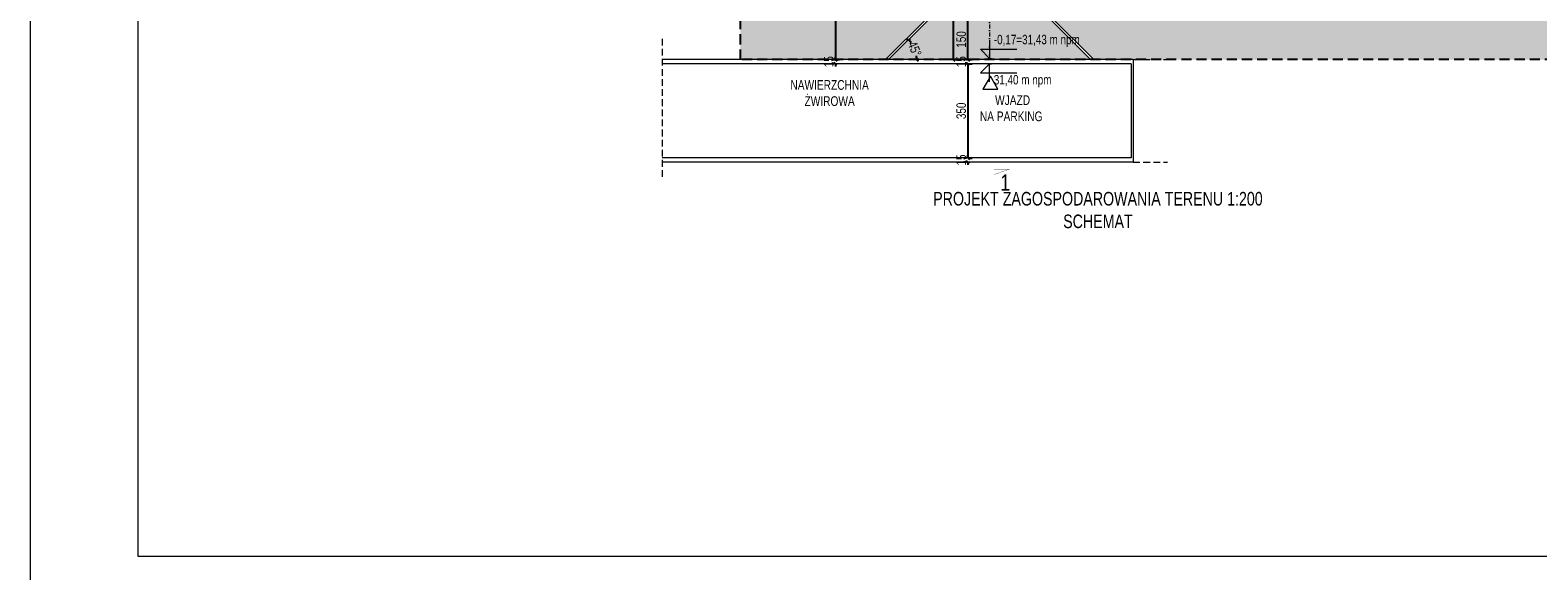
# Model space of a CAD drawing. Header units: inches. Extents: x 43593 to 117387, y -66787 to -26237.
# Tile 206 of 256: x 43593 to 49191, y -32206 to -30199. Entities that reach past the tile are written whole.
import ezdxf

# ---------------------------------------------------------------- set-up
doc = ezdxf.new("R2010")
doc.units = ezdxf.units.IN
doc.header["$MEASUREMENT"] = 0
doc.linetypes.add('DASHDOT', pattern=[1, 0.5, -0.25, 0, -0.25])
doc.linetypes.add('HIDDEN', pattern=[0.375, 0.25, -0.125])
doc.layers.get('0').update_dxf_attribs({"lineweight": 0})
doc.layers.get('Defpoints').update_dxf_attribs({"lineweight": 0})
for name, color, linetype, lineweight in [('--opisy', 7, 'Continuous', 0), ('p--koty wysok.-teren', 7, 'Continuous', 0), ('p--linia przekroju I-AB', 116, 'Continuous', 40), ('p--obrzeże bet.', 252, 'Continuous', 0), ('p--szraf trawa', 104, 'Continuous', 0), ('p--szraf-podjazd', 251, 'Continuous', 0), ('p--wymiary-1-200', 7, 'Continuous', 0), ('p--wymiary-1-50', 5, 'Continuous', 0)]:
    doc.layers.add(name, color=color, linetype=linetype, lineweight=lineweight)
doc.layers.add('--trawa-zakres', color=94, linetype='Continuous')
doc.styles.add('1-100', font='arial.ttf', dxfattribs={"width": 0.75, "height": 18})
doc.styles.add('1-200', font='arial.ttf', dxfattribs={"width": 0.75, "height": 35})
doc.styles.get("Standard").update_dxf_attribs({"font": 'arial.ttf', "width": 0.75})
doc.dimstyles.new('1-200', dxfattribs={"dimtxt": 35, "dimasz": 10, "dimexe": 15, "dimexo": 10, "dimgap": 0.09, "dimtad": 0, "dimdsep": 46, "dimtxsty": '1-200', "dimblk": 'OBLIQUE', "dimcen": 0.09, "dimadec": 0, "dimazin": 0, "dimtfac": 1, "dimtdec": 4, "dimtix": 1, "dimtofl": 0, "dimtmove": 0, "dimatfit": 3, "dimldrblk": 'OBLIQUE', "dimfxl": 15, "dimfxlon": 1, "dimtvp": 0.7, "dimtolj": 1, "dimtzin": 0, "dimarcsym": 0})

# ---------------------------------------------------------------- blocks, each defined once
blk = doc.blocks.new('kota wykoń')
for p, q in [((0, 25), (0, 0)), ((0, 0), (-12.5, 12.5)), ((-12.5, 12.5), (37.5, 12.5))]:
    blk.add_line(p, q)
at = {"lineweight": 0}
blk.add_line((-2.5, 0), (2.5, 0), dxfattribs=at)
blk = doc.blocks.new('_OBLIQUE')
at = {"color": 0, "linetype": 'ByBlock', "lineweight": -2}
for p, q in [((-0.5, -0.5), (0.5, 0.5)), ((0, 0), (0, 0))]:
    blk.add_line(p, q, dxfattribs=at)
blk = doc.blocks.new('*D1142')
at = {"layer": 'Defpoints', "color": 0}
for p in [(47075.1, -30158.8), (47106.2, -30158.8), (47106.2, -30308.8)]:
    blk.add_point(p, dxfattribs=at)
at = {"layer": 'p--wymiary-1-200', "color": 0, "lineweight": -2}
for p, q in [((47090.1, -30158.8), (47060.1, -30158.8)), ((47075.1, -30308.8), (47075.1, -30158.8)), ((47090.1, -30308.8), (47060.1, -30308.8))]:
    blk.add_line(p, q, dxfattribs=at)
at = {"layer": 'p--wymiary-1-200', "color": 0, "lineweight": -2, "xscale": 10, "yscale": 10, "zscale": 10}
for p, rotation in [((47075.1, -30158.8), 90), ((47075.1, -30308.8), 270)]:
    blk.add_blockref('_OBLIQUE', p, dxfattribs=dict(at, rotation=rotation))
at = {"layer": 'p--wymiary-1-200', "color": 0, "linetype": 'Continuous', "ltscale": 8, "insert": (47050.1, -30233.8), "char_height": 35, "attachment_point": 5, "rotation": 90, "style": '1-200'}
blk.add_mtext('\\A1;150', dxfattribs=at)
blk = doc.blocks.new('*D1145')
at = {"layer": 'Defpoints', "color": 0}
for p in [(47021.6, -28225.8), (47071.3, -28225.8), (47056.7, -30308.8)]:
    blk.add_point(p, dxfattribs=at)
at = {"layer": 'p--wymiary-1-200', "color": 0, "lineweight": -2}
for p, q in [((47036.6, -28225.8), (47006.6, -28225.8)), ((47021.6, -30308.8), (47021.6, -28225.8)), ((47036.6, -30308.8), (47006.6, -30308.8))]:
    blk.add_line(p, q, dxfattribs=at)
at = {"layer": 'p--wymiary-1-200', "color": 0, "lineweight": -2, "xscale": 10, "yscale": 10, "zscale": 10}
for p, rotation in [((47021.6, -28225.8), 90), ((47021.6, -30308.8), 270)]:
    blk.add_blockref('_OBLIQUE', p, dxfattribs=dict(at, rotation=rotation))
at = {"layer": 'p--wymiary-1-200', "color": 0, "linetype": 'Continuous', "ltscale": 8, "insert": (46996.6, -29267.3), "char_height": 35, "attachment_point": 5, "rotation": 90, "style": '1-200'}
blk.add_mtext('\\A1;2083', dxfattribs=at)
blk = doc.blocks.new('*D1155')
at = {"layer": 'Defpoints', "color": 0}
for p in [(46930.6, -30158.8), (46881.4, -30281.7), (45939.3, -30308.8), (46780.6, -30308.8), (48239.5, -30308.8)]:
    blk.add_point(p, dxfattribs=at)
at = {"layer": 'p--wymiary-1-200', "color": 0, "lineweight": -2}
for start, end in [(37.1069, 45), (0, 7.8931)]:
    blk.add_arc((46780.6, -30308.8), 104.4, start, end, dxfattribs=at)
at = {"layer": 'p--wymiary-1-200', "color": 0, "lineweight": -2, "xscale": 10, "yscale": 10, "zscale": 10}
for p, rotation in [((46854.4, -30235), 135), ((46885, -30308.8), 269.9999999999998)]:
    blk.add_blockref('_OBLIQUE', p, dxfattribs=dict(at, rotation=rotation))
at = {"layer": 'p--wymiary-1-200', "color": 0, "linetype": 'Continuous', "ltscale": 8, "insert": (46877, -30268.8), "char_height": 35, "attachment_point": 5, "rotation": 292.5, "style": '1-200'}
blk.add_mtext('\\A1;45%%d', dxfattribs=at)
blk = doc.blocks.new('*D1157')
at = {"layer": 'Defpoints', "color": 0}
for p in [(46607.8, -29343.8), (46583.3, -30308.8), (46607.8, -30308.8)]:
    blk.add_point(p, dxfattribs=at)
at = {"layer": 'p--wymiary-1-200', "color": 0, "lineweight": -2}
for p, q in [((46597.8, -29343.8), (46568.3, -29343.8)), ((46583.3, -29343.8), (46583.3, -30308.8)), ((46597.8, -30308.8), (46568.3, -30308.8))]:
    blk.add_line(p, q, dxfattribs=at)
at = {"layer": 'p--wymiary-1-200', "color": 0, "lineweight": -2, "xscale": 10, "yscale": 10, "zscale": 10}
for p, rotation in [((46583.3, -29343.8), 90), ((46583.3, -30308.8), 270)]:
    blk.add_blockref('_OBLIQUE', p, dxfattribs=dict(at, rotation=rotation))
at = {"layer": 'p--wymiary-1-200', "color": 0, "linetype": 'Continuous', "ltscale": 8, "insert": (46558.3, -29826.3), "char_height": 35, "attachment_point": 5, "rotation": 90, "style": '1-200'}
blk.add_mtext('\\A1;965', dxfattribs=at)
blk = doc.blocks.new('*D1158')
at = {"layer": 'Defpoints', "color": 0}
for p in [(45939.3, -30308.8), (46583.3, -30323.8), (46588.3, -30323.8)]:
    blk.add_point(p, dxfattribs=at)
at = {"layer": 'p--wymiary-1-200', "color": 0, "lineweight": -2}
for p, q in [((46568.3, -30308.8), (46598.3, -30308.8)), ((46578.3, -30323.8), (46568.3, -30323.8)), ((46583.3, -30308.8), (46583.3, -30298.8)), ((46583.3, -30323.8), (46583.3, -30333.8))]:
    blk.add_line(p, q, dxfattribs=at)
at = {"layer": 'p--wymiary-1-200', "color": 0, "lineweight": -2, "xscale": 10, "yscale": 10, "zscale": 10}
for p, rotation in [((46583.3, -30308.8), 270), ((46583.3, -30323.8), 90)]:
    blk.add_blockref('_OBLIQUE', p, dxfattribs=dict(at, rotation=rotation))
at = {"layer": 'p--wymiary-1-200', "color": 0, "linetype": 'Continuous', "ltscale": 8, "insert": (46558.3, -30316.3), "char_height": 35, "attachment_point": 5, "rotation": 90, "style": '1-200'}
blk.add_mtext('\\A1;15', dxfattribs=at)
blk = doc.blocks.new('*D2414')
at = {"layer": 'Defpoints', "color": 0}
for p in [(47060.1, -30308.8), (47060.1, -30323.8), (47075.1, -30323.8)]:
    blk.add_point(p, dxfattribs=at)
at = {"layer": 'p--wymiary-1-200', "color": 0, "lineweight": -2}
for p, q in [((47070.1, -30308.8), (47090.1, -30308.8)), ((47070.1, -30323.8), (47090.1, -30323.8)), ((47075.1, -30308.8), (47075.1, -30298.8)), ((47075.1, -30323.8), (47075.1, -30333.8))]:
    blk.add_line(p, q, dxfattribs=at)
at = {"layer": 'p--wymiary-1-200', "color": 0, "lineweight": -2, "xscale": 10, "yscale": 10, "zscale": 10}
for p, rotation in [((47075.1, -30308.8), 270), ((47075.1, -30323.8), 90)]:
    blk.add_blockref('_OBLIQUE', p, dxfattribs=dict(at, rotation=rotation))
at = {"layer": 'p--wymiary-1-200', "color": 0, "linetype": 'Continuous', "ltscale": 8, "insert": (47050.1, -30316.3), "char_height": 35, "attachment_point": 5, "rotation": 90, "style": '1-200'}
blk.add_mtext('\\A1;15', dxfattribs=at)
blk = doc.blocks.new('*D2415')
at = {"layer": 'Defpoints', "color": 0}
for p in [(47070.1, -30323.8), (47070.1, -30673.8), (47075.1, -30673.8)]:
    blk.add_point(p, dxfattribs=at)
at = {"layer": 'p--wymiary-1-200', "color": 0, "lineweight": -2}
for p, q in [((47075.1, -30323.8), (47075.1, -30673.8)), ((47080.1, -30323.8), (47090.1, -30323.8)), ((47080.1, -30673.8), (47090.1, -30673.8))]:
    blk.add_line(p, q, dxfattribs=at)
at = {"layer": 'p--wymiary-1-200', "color": 0, "lineweight": -2, "xscale": 10, "yscale": 10, "zscale": 10}
for p, rotation in [((47075.1, -30323.8), 90), ((47075.1, -30673.8), 270)]:
    blk.add_blockref('_OBLIQUE', p, dxfattribs=dict(at, rotation=rotation))
at = {"layer": 'p--wymiary-1-200', "color": 0, "linetype": 'Continuous', "ltscale": 8, "insert": (47050.1, -30498.8), "char_height": 35, "attachment_point": 5, "rotation": 90, "style": '1-200'}
blk.add_mtext('\\A1;350', dxfattribs=at)
blk = doc.blocks.new('*D2416')
at = {"layer": 'Defpoints', "color": 0}
for p in [(47080.1, -30673.8), (47075.1, -30688.8), (47080.1, -30688.8)]:
    blk.add_point(p, dxfattribs=at)
at = {"layer": 'p--wymiary-1-200', "color": 0, "lineweight": -2}
for p, q in [((47070.1, -30673.8), (47060.1, -30673.8)), ((47075.1, -30673.8), (47075.1, -30663.8)), ((47070.1, -30688.8), (47060.1, -30688.8)), ((47075.1, -30688.8), (47075.1, -30698.8))]:
    blk.add_line(p, q, dxfattribs=at)
at = {"layer": 'p--wymiary-1-200', "color": 0, "lineweight": -2, "xscale": 10, "yscale": 10, "zscale": 10}
for p, rotation in [((47075.1, -30673.8), 270), ((47075.1, -30688.8), 90)]:
    blk.add_blockref('_OBLIQUE', p, dxfattribs=dict(at, rotation=rotation))
at = {"layer": 'p--wymiary-1-200', "color": 0, "linetype": 'Continuous', "ltscale": 8, "insert": (47050.1, -30681.3), "char_height": 35, "attachment_point": 5, "rotation": 90, "style": '1-200'}
blk.add_mtext('\\A1;15', dxfattribs=at)

msp = doc.modelspace()

# ---------------------------------------------------------------- hatches: boundary and pattern name
at = {"layer": 'p--szraf trawa'}
h = msp.add_hatch(dxfattribs=at)
h.set_pattern_fill('26-Posypka z piasku', color=256, scale=50)
h.set_pattern_definition([(10, (-19481.704, 14252.21), (15.937785, 53.581592), [0, -50]), (12, (-19466.704, 14227.21), (4.27663, 52.026055), [0, -50]), (-3, (-19501.704, 14217.21), (27.582536, 48.623078), [0, -75]), (-82, (-19496.704, 14224.71), (59.25552, -62.36011), [0, -25]), (23, (-19501.7, 14219.71), (54.93103, 126.52107), [0, -40]), (58, (-19511.704, 14207.21), (60.945147, 50.3556256), [0, -30]), (79, (-19511.704, 14237.21), (-37.494908, 42.943356), [0, -15]), (40, (-19481.704, 14252.21), (-12.98827, 54.371912), [0, -50]), (92, (-19466.704, 14227.21), (-50.493034, 13.245888), [0, -50]), (-43, (-19501.704, 14217.21), (52.38376, 19.517726), [0, -75]), (-12, (-19496.704, 14224.71), (78.865917, 34.353562), [0, -25]), (63, (-19501.7, 14219.71), (-39.24657, 132.22975), [0, -45]), (6, (-19511.704, 14207.21), (77.202354, -17.023413), [0, -30]), (138, (-19511.704, 14237.21), (-56.120946, -10.021946), [0, -15])])
edge = h.paths.add_edge_path()
edge.add_line((49311.061, -30308.269), (49311.061, -27675.769))
edge.add_line((49311.061, -27675.769), (46230.361, -27675.769))
edge.add_line((46230.361, -27675.769), (46230.361, -30308.269))
edge.add_line((46230.361, -30308.269), (46769.247, -30308.769))
edge.add_line((46769.247, -30308.769), (46922.561, -30155.455))
edge.add_line((46922.561, -30155.455), (46922.561, -29485.769))
edge.add_arc((46780.561, -29485.769), 142, 0, 90)
edge.add_line((46780.561, -29343.769), (46322.561, -29343.769))
edge.add_line((46322.561, -29343.769), (46322.561, -28217.769))
edge.add_line((46322.561, -28217.769), (47388.561, -28217.769))
edge.add_line((47388.561, -28217.769), (47388.561, -28461.669))
edge.add_line((47388.561, -28461.669), (47830.561, -28461.669))
edge.add_line((47830.561, -28461.669), (47830.561, -28175.769))
edge.add_line((47830.561, -28175.769), (48511.061, -28175.769))
edge.add_line((48511.061, -28175.769), (48511.061, -29258.269))
edge.add_line((48511.061, -29258.269), (47830.561, -29258.269))
edge.add_line((47830.561, -29258.269), (47830.561, -28864.369))
edge.add_line((47830.561, -28864.369), (47737.961, -28864.369))
edge.add_line((47737.961, -28864.369), (47737.961, -28673.669))
edge.add_line((47737.961, -28673.669), (47388.561, -28673.669))
edge.add_line((47388.561, -28673.669), (47388.561, -29490.769))
edge.add_line((47388.561, -29490.769), (47475.561, -29490.769))
edge.add_line((47475.561, -29490.769), (47475.561, -29985.269))
edge.add_line((47475.561, -29985.269), (47738.561, -29985.269))
edge.add_line((47738.561, -29985.269), (47738.561, -30151.269))
edge.add_line((47738.561, -30151.269), (47388.561, -30151.269))
edge.add_line((47388.561, -30151.269), (47388.561, -30155.455))
edge.add_line((47388.561, -30155.455), (47541.875, -30308.769))
edge.add_line((47541.875, -30308.769), (49311.061, -30308.269))
edge.add_line((49311.061, -30308.269), (49311.061, -30308.269))
at = {"layer": 'p--szraf-podjazd'}
h = msp.add_hatch(dxfattribs=at)
h.set_pattern_fill('FINETTA', color=256, scale=5)
h.set_pattern_definition([(0, (-13479.79, 11240.9), (15, 15), [10, -20]), (0, (-13464.79, 11245.9), (15, 15), [10, -20]), (90, (-13474.79, 11240.9), (-15, 15), [20, -10]), (45, (-13469.79, 11240.9), (-15, 15), [7.071068, -14.1421356]), (135, (-13479.79, 11240.9), (-15, -15), [7.071068, -14.1421356])])
h.paths.add_polyline_path([(47530.561, -30308.769), (47380.561, -30158.769), (47380.561, -30143.269), (47730.561, -30143.269), (47730.561, -29993.269), (47467.561, -29993.269), (47467.561, -29498.769), (47380.561, -29498.769), (47380.561, -28667.669), (47743.961, -28667.669), (47743.961, -28858.369), (47943.961, -28858.369), (47943.961, -28467.669), (47380.561, -28467.669), (47380.561, -28225.769), (46330.561, -28225.769), (46330.561, -29335.769), (46780.561, -29335.769), (46930.561, -29485.769), (46930.561, -30158.769), (46780.561, -30308.769)])

# ---------------------------------------------------------------- linework, layer by layer
at = {"layer": '--trawa-zakres', "linetype": 'HIDDEN', "lineweight": 25, "ltscale": 150}
msp.add_lwpolyline([(46230.361, -27675.769), (49311.061, -27675.769), (49311.061, -30308.269), (46230.361, -30308.269)], close=True, dxfattribs=at)
for points in [[(43592.917, -32251.83), (51992.917, -32251.83), (51992.917, -26311.83), (43592.917, -26311.83)], [(43992.917, -32151.83), (51892.917, -32151.83), (51892.917, -26411.83), (43992.917, -26411.83)]]:
    msp.add_lwpolyline(points, close=True)
at = {"layer": 'p--linia przekroju I-AB', "lineweight": 50, "const_width": 1}
msp.add_lwpolyline([(47171.721, -30634.734), (47171.721, -30714.755), (47229.776, -30714.755), (47171.721, -30735.577)], dxfattribs=at)
at = {"layer": 'p--obrzeże bet.', "linetype": 'Continuous', "ltscale": 35}
for p, q in [((46922.561, -30155.455), (46769.247, -30308.769)), ((46930.561, -30158.769), (46780.561, -30308.769)), ((47380.561, -30158.769), (47530.561, -30308.769)), ((47388.561, -30155.455), (47541.875, -30308.769)), ((47688.561, -30308.769), (45939.271, -30308.769)), ((47680.561, -30323.769), (45939.271, -30323.769)), ((47680.561, -30323.769), (47680.561, -30673.769)), ((47688.561, -30308.769), (47688.561, -30688.769)), ((47680.561, -30673.769), (45939.271, -30673.769)), ((47688.561, -30688.769), (45939.271, -30688.769))]:
    msp.add_line(p, q, dxfattribs=at)
at = {"layer": 'p--obrzeże bet.', "linetype": 'DASHDOT', "ltscale": 30}
msp.add_line((47155.561, -30117.959), (47155.561, -30308.769), dxfattribs=at)
at = {"layer": 'p--obrzeże bet.', "linetype": 'HIDDEN', "ltscale": 100}
for p, q in [((45939.271, -30231.05), (45939.271, -30751.658)), ((47688.561, -30308.769), (47809.159, -30308.769)), ((47688.561, -30688.769), (47815.551, -30688.769))]:
    msp.add_line(p, q, dxfattribs=at)
at = {"layer": 'p--wymiary-1-50', "linetype": 'Continuous'}
msp.add_lwpolyline([(47158.412, -30370.275), (47130.453, -30418.701), (47186.37, -30418.701)], close=True, dxfattribs=at)

# ---------------------------------------------------------------- block references
at = {"layer": 'p--koty wysok.-teren', "xscale": 2.7, "yscale": 2.7, "zscale": 2.7}
msp.add_blockref('kota wykoń', (47155.561, -30304.217), dxfattribs=at)
at = {"layer": 'p--koty wysok.-teren', "xscale": -2.7, "yscale": 2.7, "zscale": 2.7, "rotation": 180}
msp.add_blockref('kota wykoń', (47155.561, -30323.769), dxfattribs=at)

# ---------------------------------------------------------------- texts
at = {"layer": '--opisy', "char_height": 36, "style": '1-100'}
for s, insert, width, attachment_point in [('\\pxqc;NAWIERZCHNIA ŻWIROWA', (46444.688, -30384.688), 233.34296, 1), ('\\pxqc;{\\F; }WJAZD \\P\\pxqc;NA PARKING', (47022.148, -30441.032), 426.66646, 1), ('\\pxqc;{\\H1.4x;PROJEKT ZAGOSPODAROWANIA TERENU 1:200\\P\\pxqc;SCHEMAT}', (48257.904, -30799.702), 1400.58419, 3)]:
    msp.add_mtext(s, dxfattribs=dict(at, insert=insert, width=width, attachment_point=attachment_point))
at = {"layer": 'p--koty wysok.-teren', "char_height": 35, "width": 466.68592, "style": '1-200'}
for s, insert, attachment_point in [('-0,17=31,43 m npm', (47171.022, -30216.625), 1), ('31,40 m npm', (47171.022, -30411.361), 7)]:
    msp.add_mtext(s, dxfattribs=dict(at, insert=insert, attachment_point=attachment_point))
at = {"layer": 'p--linia przekroju I-AB', "insert": (47231.778, -30734.904), "char_height": 60, "width": 144.0018, "attachment_point": 3}
msp.add_mtext('{\\W0.8;1}', dxfattribs=at)

# ---------------------------------------------------------------- dimensions: what is measured, and where the dimension line sits
at = {"layer": 'p--wymiary-1-200'}
for base, p1, p2, picture, middle in [((47021.635, -28225.769), (47056.74, -30308.769), (47071.303, -28225.769), '*D1145', (46996.621, -29267.269)), ((46583.285, -30308.769), (46607.78, -29343.769), (46607.78, -30308.769), '*D1157', (46558.271, -29826.269)), ((47075.141, -30158.769), (47106.186, -30308.769), (47106.186, -30158.769), '*D1142', (47050.126, -30233.769)), ((46583.285, -30323.769), (45939.271, -30308.769), (46588.285, -30323.769), '*D1158', (46558.271, -30316.269)), ((47075.141, -30323.769), (47060.141, -30308.769), (47060.141, -30323.769), '*D2414', (47050.126, -30316.269)), ((47075.141, -30673.769), (47070.141, -30323.769), (47070.141, -30673.769), '*D2415', (47050.126, -30498.769)), ((47075.141, -30688.769), (47080.141, -30673.769), (47080.141, -30688.769), '*D2416', (47050.126, -30681.269))]:
    dim = msp.add_linear_dim(base=base, p1=p1, p2=p2, angle=90, dimstyle='1-200', override={"dimtxt": 35}, dxfattribs=at)
    dim.commit()
    dim.dimension.update_dxf_attribs({"geometry": picture, "text_midpoint": middle})
dim = msp.add_angular_dim_2l(base=(46881.398, -30281.75), line1=((46930.561, -30158.769), (46780.561, -30308.769)), line2=((48239.509, -30308.769), (45939.271, -30308.769)), dimstyle='1-200', override={"dimtxt": 35}, dxfattribs=at)
dim.commit()
dim.dimension.update_dxf_attribs({"geometry": '*D1155', "text_midpoint": (46877.009, -30268.819)})

doc.saveas('drawing.dxf')
